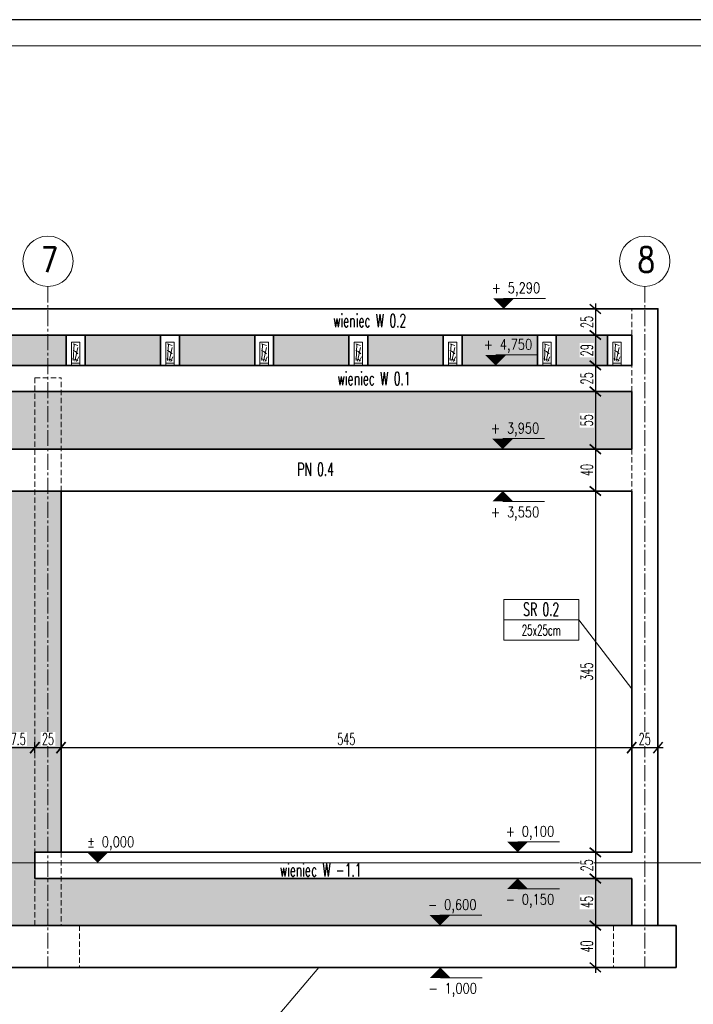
# Model space of a CAD drawing. Header units: centimetres. Extents: x 125945 to 146944, y 20629 to 31773.
# Tile 31 of 80: x 136288 to 136931, y 23303 to 24243. Entities that reach past the tile are written whole.
import ezdxf
from ezdxf.enums import TextEntityAlignment as Align

# ---------------------------------------------------------------- set-up
doc = ezdxf.new("R2010")
doc.units = ezdxf.units.CM
doc.linetypes.add('CENTER2', pattern=[28.575, 19.05, -3.175, 3.175, -3.175])
doc.linetypes.add('HIDDEN', pattern=[9.525, 6.35, -3.175])
for name, color, linetype, lineweight in [('e-cad_cienkie', 88, 'Continuous', 15), ('e-cad_opisy', 7, 'Continuous', 15), ('e-cad_osie', 172, 'CENTER2', 9), ('e-cad_ukryte', 1, 'HIDDEN', 15), ('e-cad_wymiary', 66, 'Continuous', 15), ('e-cad_wypelnienia', 254, 'Continuous', 9), ('K- OPISY', 40, 'Continuous', 15), ('K-DREWNO', 36, 'Continuous', 20), ('K-FUNDAMENTY', 44, 'Continuous', 35), ('K-ŚCIANY KONSTRUKCYJNE', 16, 'Continuous', 35), ('K-ŻELBET', 204, 'Continuous', 35), ('K-ŻELBET NIEWIDOCZNY', 9, 'HIDDEN', 20)]:
    doc.layers.add(name, color=color, linetype=linetype, lineweight=lineweight)
doc.styles.add('e-cad_1', font='simplex.shx', dxfattribs={"width": 0.6})
doc.styles.add('e-cad_2', font='simplex.shx', dxfattribs={"width": 0.8})
doc.styles.add('simpl', font='simplex.shx', dxfattribs={"width": 0.6})
doc.dimstyles.new('e-cad_1_50_[cm]', dxfattribs={"dimscale": 5, "dimtxt": 2.25, "dimasz": 1.75, "dimexe": 1, "dimexo": 0, "dimgap": 0.5, "dimtad": 1, "dimdec": 1, "dimrnd": 0.5, "dimdsep": 46, "dimtxsty": 'simpl', "dimblk": 'OBLIQUE', "dimcen": 0, "dimdle": 1, "dimclrd": 256, "dimclre": 256, "dimclrt": 256, "dimadec": 0, "dimazin": 0, "dimtfac": 1, "dimtdec": 1, "dimtix": 1, "dimtmove": 2, "dimatfit": 3, "dimldrblk": 'OBLIQUE', "dimfxl": 1, "dimfxlon": 1, "dimtfill": 1, "dimarcsym": 0})

# ---------------------------------------------------------------- blocks, each defined once
blk = doc.blocks.new('_Oblique')
at = {"color": 0, "linetype": 'ByBlock', "lineweight": -2}
blk.add_line((0.5, 0.6), (-0.5, -0.6), dxfattribs=at)
blk = doc.blocks.new('*D3969')
at = {"layer": 'Defpoints', "color": 0}
for p in [(136264.82, 23464.16), (136302.32, 23464.16)]:
    blk.add_point(p, dxfattribs=at)
at = {"layer": 'e-cad_wymiary', "lineweight": -2, "ltscale": 2}
for p, q in [((136259.82, 23547.82), (136307.32, 23547.82)), ((136264.82, 23542.82), (136264.82, 23552.82)), ((136302.32, 23542.82), (136302.32, 23552.82))]:
    blk.add_line(p, q, dxfattribs=at)
at = {"layer": 'e-cad_wymiary', "lineweight": -2, "xscale": 8.75, "yscale": 8.75, "zscale": 8.75, "rotation": 180}
blk.add_blockref('_Oblique', (136264.82, 23547.82), dxfattribs=at)
at = {"layer": 'e-cad_wymiary', "lineweight": -2, "xscale": 8.75, "yscale": 8.75, "zscale": 8.75}
blk.add_blockref('_Oblique', (136302.32, 23547.82), dxfattribs=at)
at = {"layer": 'e-cad_wymiary', "ltscale": 2, "insert": (136283.57, 23555.95), "char_height": 11.25, "attachment_point": 5, "style": 'simpl', "bg_fill": 3, "box_fill_scale": 1.1, "bg_fill_color": 256, "bg_fill_true_color": 13158600, "bg_fill_transparency": 0}
blk.add_mtext('37.5', dxfattribs=at)
at = {"layer": 'Defpoints', "color": 0}
blk.add_point((136302.32, 23547.82), dxfattribs=at)
blk = doc.blocks.new('*D3970')
at = {"layer": 'Defpoints', "color": 0}
for p in [(136327.32, 23547.82), (136302.32, 23464.16), (136327.32, 23464.16)]:
    blk.add_point(p, dxfattribs=at)
at = {"layer": 'e-cad_wymiary', "lineweight": -2, "ltscale": 2}
for p, q in [((136297.32, 23547.82), (136332.32, 23547.82)), ((136302.32, 23542.82), (136302.32, 23552.82)), ((136327.32, 23542.82), (136327.32, 23552.82))]:
    blk.add_line(p, q, dxfattribs=at)
at = {"layer": 'e-cad_wymiary', "lineweight": -2, "xscale": 8.75, "yscale": 8.75, "zscale": 8.75, "rotation": 180}
blk.add_blockref('_Oblique', (136302.32, 23547.82), dxfattribs=at)
at = {"layer": 'e-cad_wymiary', "lineweight": -2, "xscale": 8.75, "yscale": 8.75, "zscale": 8.75}
blk.add_blockref('_Oblique', (136327.32, 23547.82), dxfattribs=at)
at = {"layer": 'e-cad_wymiary', "ltscale": 2, "insert": (136314.82, 23555.95), "char_height": 11.25, "attachment_point": 5, "style": 'simpl', "bg_fill": 3, "box_fill_scale": 1.1, "bg_fill_color": 256, "bg_fill_true_color": 13158600, "bg_fill_transparency": 0}
blk.add_mtext('25', dxfattribs=at)
blk = doc.blocks.new('*D3971')
at = {"layer": 'Defpoints', "color": 0}
for p in [(136872.32, 23547.82), (136872.32, 23532.26), (136327.32, 23464.16)]:
    blk.add_point(p, dxfattribs=at)
at = {"layer": 'e-cad_wymiary', "lineweight": -2, "ltscale": 2}
for p, q in [((136322.32, 23547.82), (136877.32, 23547.82)), ((136327.32, 23542.82), (136327.32, 23552.82)), ((136872.32, 23542.82), (136872.32, 23552.82))]:
    blk.add_line(p, q, dxfattribs=at)
at = {"layer": 'e-cad_wymiary', "lineweight": -2, "xscale": 8.75, "yscale": 8.75, "zscale": 8.75, "rotation": 180}
blk.add_blockref('_Oblique', (136327.32, 23547.82), dxfattribs=at)
at = {"layer": 'e-cad_wymiary', "lineweight": -2, "xscale": 8.75, "yscale": 8.75, "zscale": 8.75}
blk.add_blockref('_Oblique', (136872.32, 23547.82), dxfattribs=at)
at = {"layer": 'e-cad_wymiary', "ltscale": 2, "insert": (136599.82, 23555.95), "char_height": 11.25, "attachment_point": 5, "style": 'simpl', "bg_fill": 3, "box_fill_scale": 1.1, "bg_fill_color": 256, "bg_fill_true_color": 13158600, "bg_fill_transparency": 0}
blk.add_mtext('545', dxfattribs=at)
blk = doc.blocks.new('*D3972')
at = {"layer": 'Defpoints', "color": 0}
for p in [(136897.32, 23547.82), (136872.32, 23532.26), (136897.32, 23532.26)]:
    blk.add_point(p, dxfattribs=at)
at = {"layer": 'e-cad_wymiary', "lineweight": -2, "ltscale": 2}
for p, q in [((136867.32, 23547.82), (136902.32, 23547.82)), ((136872.32, 23542.82), (136872.32, 23552.82)), ((136897.32, 23542.82), (136897.32, 23552.82))]:
    blk.add_line(p, q, dxfattribs=at)
at = {"layer": 'e-cad_wymiary', "lineweight": -2, "xscale": 8.75, "yscale": 8.75, "zscale": 8.75, "rotation": 180}
blk.add_blockref('_Oblique', (136872.32, 23547.82), dxfattribs=at)
at = {"layer": 'e-cad_wymiary', "lineweight": -2, "xscale": 8.75, "yscale": 8.75, "zscale": 8.75}
blk.add_blockref('_Oblique', (136897.32, 23547.82), dxfattribs=at)
at = {"layer": 'e-cad_wymiary', "ltscale": 2, "insert": (136884.82, 23555.95), "char_height": 11.25, "attachment_point": 5, "style": 'simpl', "bg_fill": 3, "box_fill_scale": 1.1, "bg_fill_color": 256, "bg_fill_true_color": 13158600, "bg_fill_transparency": 0}
blk.add_mtext('25', dxfattribs=at)
blk = doc.blocks.new('*D3973')
at = {"layer": 'Defpoints', "color": 0}
for p in [(136842.78, 23966.82), (136842.78, 23941.82)]:
    blk.add_point(p, dxfattribs=at)
at = {"layer": 'e-cad_wymiary', "lineweight": -2, "ltscale": 2}
for p, q in [((136837.6, 23971.82), (136837.6, 23936.82)), ((136842.6, 23966.82), (136832.6, 23966.82)), ((136842.6, 23941.82), (136832.6, 23941.82))]:
    blk.add_line(p, q, dxfattribs=at)
at = {"layer": 'e-cad_wymiary', "lineweight": -2, "xscale": 8.75, "yscale": 8.75, "zscale": 8.75}
for p, rotation in [((136837.6, 23966.82), 90), ((136837.6, 23941.82), 270)]:
    blk.add_blockref('_Oblique', p, dxfattribs=dict(at, rotation=rotation))
at = {"layer": 'e-cad_wymiary', "ltscale": 2, "insert": (136829.48, 23954.32), "char_height": 11.25, "attachment_point": 5, "rotation": 90, "style": 'simpl', "bg_fill": 3, "box_fill_scale": 1.1, "bg_fill_color": 256, "bg_fill_true_color": 13158600, "bg_fill_transparency": 0}
blk.add_mtext('25', dxfattribs=at)
at = {"layer": 'Defpoints', "color": 0}
blk.add_point((136837.6, 23941.82), dxfattribs=at)
blk = doc.blocks.new('*D3974')
at = {"layer": 'Defpoints', "color": 0}
for p in [(136842.78, 23941.82), (136837.6, 23912.82), (136849.32, 23912.82)]:
    blk.add_point(p, dxfattribs=at)
at = {"layer": 'e-cad_wymiary', "lineweight": -2, "ltscale": 2}
for p, q in [((136842.6, 23941.82), (136832.6, 23941.82)), ((136837.6, 23946.82), (136837.6, 23907.82)), ((136842.6, 23912.82), (136832.6, 23912.82))]:
    blk.add_line(p, q, dxfattribs=at)
at = {"layer": 'e-cad_wymiary', "lineweight": -2, "xscale": 8.75, "yscale": 8.75, "zscale": 8.75}
for p, rotation in [((136837.6, 23941.82), 90), ((136837.6, 23912.82), 270)]:
    blk.add_blockref('_Oblique', p, dxfattribs=dict(at, rotation=rotation))
at = {"layer": 'e-cad_wymiary', "ltscale": 2, "insert": (136829.48, 23927.32), "char_height": 11.25, "attachment_point": 5, "rotation": 90, "style": 'simpl', "bg_fill": 3, "box_fill_scale": 1.1, "bg_fill_color": 256, "bg_fill_true_color": 13158600, "bg_fill_transparency": 0}
blk.add_mtext('29', dxfattribs=at)
blk = doc.blocks.new('*D3975')
at = {"layer": 'Defpoints', "color": 0}
for p in [(136849.32, 23912.82), (136849.32, 23887.82)]:
    blk.add_point(p, dxfattribs=at)
at = {"layer": 'e-cad_wymiary', "lineweight": -2, "ltscale": 2}
for p, q in [((136842.6, 23912.82), (136832.6, 23912.82)), ((136837.6, 23917.82), (136837.6, 23882.82)), ((136842.6, 23887.82), (136832.6, 23887.82))]:
    blk.add_line(p, q, dxfattribs=at)
at = {"layer": 'e-cad_wymiary', "lineweight": -2, "xscale": 8.75, "yscale": 8.75, "zscale": 8.75}
for p, rotation in [((136837.6, 23912.82), 90), ((136837.6, 23887.82), 270)]:
    blk.add_blockref('_Oblique', p, dxfattribs=dict(at, rotation=rotation))
at = {"layer": 'e-cad_wymiary', "ltscale": 2, "insert": (136829.48, 23900.32), "char_height": 11.25, "attachment_point": 5, "rotation": 90, "style": 'simpl', "bg_fill": 3, "box_fill_scale": 1.1, "bg_fill_color": 256, "bg_fill_true_color": 13158600, "bg_fill_transparency": 0}
blk.add_mtext('25', dxfattribs=at)
at = {"layer": 'Defpoints', "color": 0}
blk.add_point((136837.6, 23887.82), dxfattribs=at)
blk = doc.blocks.new('*D3976')
at = {"layer": 'Defpoints', "color": 0}
for p in [(136849.32, 23887.82), (136837.6, 23832.82), (136849.32, 23832.82)]:
    blk.add_point(p, dxfattribs=at)
at = {"layer": 'e-cad_wymiary', "lineweight": -2, "ltscale": 2}
for p, q in [((136842.6, 23887.82), (136832.6, 23887.82)), ((136837.6, 23892.82), (136837.6, 23827.82)), ((136842.6, 23832.82), (136832.6, 23832.82))]:
    blk.add_line(p, q, dxfattribs=at)
at = {"layer": 'e-cad_wymiary', "lineweight": -2, "xscale": 8.75, "yscale": 8.75, "zscale": 8.75}
for p, rotation in [((136837.6, 23887.82), 90), ((136837.6, 23832.82), 270)]:
    blk.add_blockref('_Oblique', p, dxfattribs=dict(at, rotation=rotation))
at = {"layer": 'e-cad_wymiary', "ltscale": 2, "insert": (136829.48, 23860.32), "char_height": 11.25, "attachment_point": 5, "rotation": 90, "style": 'simpl', "bg_fill": 3, "box_fill_scale": 1.1, "bg_fill_color": 256, "bg_fill_true_color": 13158600, "bg_fill_transparency": 0}
blk.add_mtext('55', dxfattribs=at)
blk = doc.blocks.new('*D3977')
at = {"layer": 'Defpoints', "color": 0}
for p in [(136849.32, 23832.82), (136837.6, 23792.82), (136849.32, 23792.82)]:
    blk.add_point(p, dxfattribs=at)
at = {"layer": 'e-cad_wymiary', "lineweight": -2, "ltscale": 2}
for p, q in [((136837.6, 23837.82), (136837.6, 23787.82)), ((136842.6, 23832.82), (136832.6, 23832.82)), ((136842.6, 23792.82), (136832.6, 23792.82))]:
    blk.add_line(p, q, dxfattribs=at)
at = {"layer": 'e-cad_wymiary', "lineweight": -2, "xscale": 8.75, "yscale": 8.75, "zscale": 8.75}
for p, rotation in [((136837.6, 23832.82), 90), ((136837.6, 23792.82), 270)]:
    blk.add_blockref('_Oblique', p, dxfattribs=dict(at, rotation=rotation))
at = {"layer": 'e-cad_wymiary', "ltscale": 2, "insert": (136829.48, 23812.82), "char_height": 11.25, "attachment_point": 5, "rotation": 90, "style": 'simpl', "bg_fill": 3, "box_fill_scale": 1.1, "bg_fill_color": 256, "bg_fill_true_color": 13158600, "bg_fill_transparency": 0}
blk.add_mtext('40', dxfattribs=at)
blk = doc.blocks.new('*D3978')
at = {"layer": 'Defpoints', "color": 0}
for p in [(136849.32, 23792.82), (136837.6, 23447.82), (136849.32, 23447.82)]:
    blk.add_point(p, dxfattribs=at)
at = {"layer": 'e-cad_wymiary', "lineweight": -2, "ltscale": 2}
for p, q in [((136842.6, 23792.82), (136832.6, 23792.82)), ((136837.6, 23797.82), (136837.6, 23442.82)), ((136842.6, 23447.82), (136832.6, 23447.82))]:
    blk.add_line(p, q, dxfattribs=at)
at = {"layer": 'e-cad_wymiary', "lineweight": -2, "xscale": 8.75, "yscale": 8.75, "zscale": 8.75}
for p, rotation in [((136837.6, 23792.82), 90), ((136837.6, 23447.82), 270)]:
    blk.add_blockref('_Oblique', p, dxfattribs=dict(at, rotation=rotation))
at = {"layer": 'e-cad_wymiary', "ltscale": 2, "insert": (136829.48, 23620.32), "char_height": 11.25, "attachment_point": 5, "rotation": 90, "style": 'simpl', "bg_fill": 3, "box_fill_scale": 1.1, "bg_fill_color": 256, "bg_fill_true_color": 13158600, "bg_fill_transparency": 0}
blk.add_mtext('345', dxfattribs=at)
blk = doc.blocks.new('*D3979')
at = {"layer": 'Defpoints', "color": 0}
for p in [(136849.32, 23447.82), (136849.32, 23422.82)]:
    blk.add_point(p, dxfattribs=at)
at = {"layer": 'e-cad_wymiary', "lineweight": -2, "ltscale": 2}
for p, q in [((136837.6, 23452.82), (136837.6, 23417.82)), ((136842.6, 23447.82), (136832.6, 23447.82)), ((136842.6, 23422.82), (136832.6, 23422.82))]:
    blk.add_line(p, q, dxfattribs=at)
at = {"layer": 'e-cad_wymiary', "lineweight": -2, "xscale": 8.75, "yscale": 8.75, "zscale": 8.75}
for p, rotation in [((136837.6, 23447.82), 90), ((136837.6, 23422.82), 270)]:
    blk.add_blockref('_Oblique', p, dxfattribs=dict(at, rotation=rotation))
at = {"layer": 'e-cad_wymiary', "ltscale": 2, "insert": (136829.48, 23435.32), "char_height": 11.25, "attachment_point": 5, "rotation": 90, "style": 'simpl', "bg_fill": 3, "box_fill_scale": 1.1, "bg_fill_color": 256, "bg_fill_true_color": 13158600, "bg_fill_transparency": 0}
blk.add_mtext('25', dxfattribs=at)
at = {"layer": 'Defpoints', "color": 0}
blk.add_point((136837.6, 23422.82), dxfattribs=at)
blk = doc.blocks.new('*D3980')
at = {"layer": 'Defpoints', "color": 0}
for p in [(136849.32, 23422.82), (136837.6, 23377.82), (136849.32, 23377.82)]:
    blk.add_point(p, dxfattribs=at)
at = {"layer": 'e-cad_wymiary', "lineweight": -2, "ltscale": 2}
for p, q in [((136837.6, 23427.82), (136837.6, 23372.82)), ((136842.6, 23422.82), (136832.6, 23422.82)), ((136842.6, 23377.82), (136832.6, 23377.82))]:
    blk.add_line(p, q, dxfattribs=at)
at = {"layer": 'e-cad_wymiary', "lineweight": -2, "xscale": 8.75, "yscale": 8.75, "zscale": 8.75}
for p, rotation in [((136837.6, 23422.82), 90), ((136837.6, 23377.82), 270)]:
    blk.add_blockref('_Oblique', p, dxfattribs=dict(at, rotation=rotation))
at = {"layer": 'e-cad_wymiary', "ltscale": 2, "insert": (136829.48, 23400.32), "char_height": 11.25, "attachment_point": 5, "rotation": 90, "style": 'simpl', "bg_fill": 3, "box_fill_scale": 1.1, "bg_fill_color": 256, "bg_fill_true_color": 13158600, "bg_fill_transparency": 0}
blk.add_mtext('45', dxfattribs=at)
blk = doc.blocks.new('*D3981')
at = {"layer": 'Defpoints', "color": 0}
for p in [(136849.32, 23377.82), (136837.6, 23337.82), (136837.6, 23337.82)]:
    blk.add_point(p, dxfattribs=at)
at = {"layer": 'e-cad_wymiary', "lineweight": -2, "ltscale": 2}
for p, q in [((136842.6, 23377.82), (136832.6, 23377.82)), ((136837.6, 23382.82), (136837.6, 23332.82)), ((136837.6, 23337.82), (136832.6, 23337.82))]:
    blk.add_line(p, q, dxfattribs=at)
at = {"layer": 'e-cad_wymiary', "lineweight": -2, "xscale": 8.75, "yscale": 8.75, "zscale": 8.75}
for p, rotation in [((136837.6, 23377.82), 90), ((136837.6, 23337.82), 270)]:
    blk.add_blockref('_Oblique', p, dxfattribs=dict(at, rotation=rotation))
at = {"layer": 'e-cad_wymiary', "ltscale": 2, "insert": (136829.48, 23357.82), "char_height": 11.25, "attachment_point": 5, "rotation": 90, "style": 'simpl', "bg_fill": 3, "box_fill_scale": 1.1, "bg_fill_color": 256, "bg_fill_true_color": 13158600, "bg_fill_transparency": 0}
blk.add_mtext('40', dxfattribs=at)
blk = doc.blocks.new('e-cad_kota_2')
blk.add_line((0, 2), (8, 2))
blk.add_lwpolyline([(0, 0, 0, 4, 0), (0, 2, 4, 4, 0)], format="xyseb")
at = {"style": 'e-cad_1', "width": 0.8}
blk.add_attdef('ZNAK', text='', height=2, dxfattribs=at).set_placement((-0.5, 3), align=Align.RIGHT)
blk.add_attdef('RZEDNA', (0.8, 3), '', height=2, dxfattribs=at)
blk = doc.blocks.new('e-cad_kota_2_1')
blk.add_line((0, -2), (8, -2))
blk.add_lwpolyline([(0, 0, 0, 4, 0), (0, -2, 4, 4, 0)], format="xyseb")
at = {"style": 'e-cad_1', "width": 0.8}
blk.add_attdef('ZNAK', text='', height=2, dxfattribs=at).set_placement((-0.5, -5), align=Align.RIGHT)
blk.add_attdef('RZEDNA', (0.8, -5), '', height=2, dxfattribs=at)

msp = doc.modelspace()

# ---------------------------------------------------------------- hatches: boundary and pattern name
at = {"layer": 'e-cad_wypelnienia', "ltscale": 0.8}
h = msp.add_hatch(dxfattribs=at)
h.set_pattern_fill('APPIANRN', color=256, scale=0.15)
h.set_pattern_definition([(0, (133627.318, 23377.82), (0, 23.8125), []), (90, (133627.318, 23377.82), (-18.0975, 23.8125), [23.8125, -23.8125])])
h.paths.add_polyline_path([(133627.32, 23437.82), (134502.32, 23437.82), (134502.32, 23887.82), (133627.32, 23887.82), (133627.32, 23437.82)], is_closed=False)
h.paths.add_polyline_path([(134527.32, 23437.82), (134952.32, 23437.82), (134952.32, 23887.82), (134527.32, 23887.82), (134527.32, 23437.82)], is_closed=False)
h.paths.add_polyline_path([(134977.32, 23437.82), (135014.82, 23437.82), (135014.82, 23792.82), (134989.82, 23792.82), (134989.82, 23832.82), (135402.32, 23832.82), (135402.32, 23887.82), (134977.32, 23887.82), (134977.32, 23437.82)], is_closed=False)
h.paths.add_polyline_path([(133627.32, 23377.82), (133644.82, 23377.82), (134502.32, 23377.82), (134502.32, 23437.82), (133627.32, 23437.82), (133627.32, 23377.82)], is_closed=False)
h.paths.add_polyline_path([(136872.32, 23832.82), (136872.32, 23887.82), (136327.32, 23887.82), (136327.32, 23832.82), (136872.32, 23832.82)], is_closed=False)
h.paths.add_polyline_path([(134977.32, 23437.82), (134977.32, 23377.82), (135402.32, 23377.82), (135402.32, 23437.82), (135364.82, 23437.82), (135364.82, 23427.82), (135014.82, 23427.82), (135014.82, 23437.82), (134977.32, 23437.82)], is_closed=False)
h.paths.add_polyline_path([(134527.32, 23377.82), (134952.32, 23377.82), (134952.32, 23437.82), (134527.32, 23437.82), (134527.32, 23377.82)], is_closed=False)
h.paths.add_polyline_path([(136264.82, 23437.82), (136264.82, 23427.82), (135914.82, 23427.82), (135914.82, 23437.82), (135877.32, 23437.82), (135877.32, 23377.82), (136302.32, 23377.82), (136302.32, 23437.82), (136264.82, 23437.82)], is_closed=False)
h.paths.add_polyline_path([(135427.32, 23437.82), (135427.32, 23377.82), (135852.32, 23377.82), (135852.32, 23437.82), (135814.82, 23437.82), (135814.82, 23427.82), (135464.82, 23427.82), (135464.82, 23437.82), (135427.32, 23437.82)], is_closed=False)
h.paths.add_polyline_path([(136327.32, 23377.82), (136872.32, 23377.82), (136872.32, 23422.82), (136327.32, 23422.82), (136327.32, 23377.82)], is_closed=False)
h.paths.add_polyline_path([(135427.32, 23832.82), (135852.32, 23832.82), (135852.32, 23887.82), (135427.32, 23887.82), (135427.32, 23832.82)], is_closed=False)
h.paths.add_polyline_path([(135877.32, 23832.82), (136302.32, 23832.82), (136302.32, 23887.82), (135877.32, 23887.82), (135877.32, 23832.82)], is_closed=False)
h.paths.add_polyline_path([(135914.82, 23437.82), (135914.82, 23792.82), (135877.32, 23792.82), (135877.32, 23437.82), (135914.82, 23437.82)], is_closed=False)
h.paths.add_polyline_path([(136264.82, 23437.82), (136302.32, 23437.82), (136302.32, 23792.82), (136264.82, 23792.82), (136264.82, 23437.82)], is_closed=False)
h.paths.add_polyline_path([(135814.82, 23437.82), (135852.32, 23437.82), (135852.32, 23792.82), (135814.82, 23792.82), (135814.82, 23437.82)], is_closed=False)
h.paths.add_polyline_path([(135364.82, 23437.82), (135402.32, 23437.82), (135402.32, 23792.82), (135364.82, 23792.82), (135364.82, 23437.82)], is_closed=False)
h.paths.add_polyline_path([(135464.82, 23437.82), (135464.82, 23792.82), (135427.32, 23792.82), (135427.32, 23437.82), (135464.82, 23437.82)], is_closed=False)
h.paths.add_polyline_path([(134952.32, 23437.82), (134977.32, 23437.82), (134977.32, 23887.82), (134952.32, 23887.82), (134952.32, 23437.82)], is_closed=False)
h.paths.add_polyline_path([(134502.32, 23437.82), (134527.32, 23437.82), (134527.32, 23887.82), (134502.32, 23887.82), (134502.32, 23437.82)], is_closed=False)
h.paths.add_polyline_path([(135852.32, 23792.82), (135852.32, 23437.82), (135877.32, 23437.82), (135877.32, 23792.82), (135852.32, 23792.82)], is_closed=False)
h.paths.add_polyline_path([(135402.32, 23792.82), (135402.32, 23437.82), (135427.32, 23437.82), (135427.32, 23792.82), (135402.32, 23792.82)], is_closed=False)
h.paths.add_polyline_path([(136327.32, 23447.82), (136327.32, 23792.82), (136302.32, 23792.82), (136302.32, 23447.82), (136327.32, 23447.82)], is_closed=False)
h.paths.add_polyline_path([(135900.32, 23912.82), (135972.32, 23912.82), (135972.32, 23941.82), (135900.32, 23941.82), (135900.32, 23912.82)], is_closed=False)
h.paths.add_polyline_path([(136530.32, 23912.82), (136602.32, 23912.82), (136602.32, 23941.82), (136530.32, 23941.82), (136530.32, 23912.82)], is_closed=False)
h.paths.add_polyline_path([(136440.32, 23912.82), (136512.32, 23912.82), (136512.32, 23941.82), (136440.32, 23941.82), (136440.32, 23912.82)], is_closed=False)
h.paths.add_polyline_path([(136350.32, 23912.82), (136422.32, 23912.82), (136422.32, 23941.82), (136350.32, 23941.82), (136350.32, 23912.82)], is_closed=False)
h.paths.add_polyline_path([(136260.32, 23912.82), (136332.32, 23912.82), (136332.32, 23941.82), (136260.32, 23941.82), (136260.32, 23912.82)], is_closed=False)
h.paths.add_polyline_path([(136080.32, 23912.82), (136152.32, 23912.82), (136152.32, 23941.82), (136080.32, 23941.82), (136080.32, 23912.82)], is_closed=False)
h.paths.add_polyline_path([(135990.32, 23912.82), (136062.32, 23912.82), (136062.32, 23941.82), (135990.32, 23941.82), (135990.32, 23912.82)], is_closed=False)
h.paths.add_polyline_path([(135810.32, 23912.82), (135882.32, 23912.82), (135882.32, 23941.82), (135810.32, 23941.82), (135810.32, 23912.82)], is_closed=False)
h.paths.add_polyline_path([(135720.32, 23912.82), (135792.32, 23912.82), (135792.32, 23941.82), (135720.32, 23941.82), (135720.32, 23912.82)], is_closed=False)
h.paths.add_polyline_path([(135630.32, 23912.82), (135702.32, 23912.82), (135702.32, 23941.82), (135630.32, 23941.82), (135630.32, 23912.82)], is_closed=False)
h.paths.add_polyline_path([(134730.32, 23912.82), (134802.32, 23912.82), (134802.32, 23941.82), (134730.32, 23941.82), (134730.32, 23912.82)], is_closed=False)
h.paths.add_polyline_path([(135540.32, 23912.82), (135612.32, 23912.82), (135612.32, 23941.82), (135540.32, 23941.82), (135540.32, 23912.82)], is_closed=False)
h.paths.add_polyline_path([(135450.32, 23912.82), (135522.32, 23912.82), (135522.32, 23941.82), (135450.32, 23941.82), (135450.32, 23912.82)], is_closed=False)
h.paths.add_polyline_path([(135360.32, 23912.82), (135432.32, 23912.82), (135432.32, 23941.82), (135360.32, 23941.82), (135360.32, 23912.82)], is_closed=False)
h.paths.add_polyline_path([(135270.32, 23912.82), (135342.32, 23912.82), (135342.32, 23941.82), (135270.32, 23941.82), (135270.32, 23912.82)], is_closed=False)
h.paths.add_polyline_path([(135180.32, 23912.82), (135252.32, 23912.82), (135252.32, 23941.82), (135180.32, 23941.82), (135180.32, 23912.82)], is_closed=False)
h.paths.add_polyline_path([(135090.32, 23912.82), (135162.32, 23912.82), (135162.32, 23941.82), (135090.32, 23941.82), (135090.32, 23912.82)], is_closed=False)
h.paths.add_polyline_path([(134910.32, 23912.82), (134982.32, 23912.82), (134982.32, 23941.82), (134910.32, 23941.82), (134910.32, 23912.82)], is_closed=False)
h.paths.add_polyline_path([(134820.32, 23912.82), (134892.32, 23912.82), (134892.32, 23941.82), (134820.32, 23941.82), (134820.32, 23912.82)], is_closed=False)
h.paths.add_polyline_path([(134640.32, 23912.82), (134712.32, 23912.82), (134712.32, 23941.82), (134640.32, 23941.82), (134640.32, 23912.82)], is_closed=False)
h.paths.add_polyline_path([(134460.32, 23912.82), (134532.32, 23912.82), (134532.32, 23941.82), (134460.32, 23941.82), (134460.32, 23912.82)], is_closed=False)
h.paths.add_polyline_path([(134370.32, 23912.82), (134442.32, 23912.82), (134442.32, 23941.82), (134370.32, 23941.82), (134370.32, 23912.82)], is_closed=False)
h.paths.add_polyline_path([(134280.32, 23912.82), (134352.32, 23912.82), (134352.32, 23941.82), (134280.32, 23941.82), (134280.32, 23912.82)], is_closed=False)
h.paths.add_polyline_path([(134190.32, 23912.82), (134262.32, 23912.82), (134262.32, 23941.82), (134190.32, 23941.82), (134190.32, 23912.82)], is_closed=False)
h.paths.add_polyline_path([(133920.32, 23912.82), (133992.32, 23912.82), (133992.32, 23941.82), (133920.32, 23941.82), (133920.32, 23912.82)], is_closed=False)
h.paths.add_polyline_path([(133830.32, 23912.82), (133902.32, 23912.82), (133902.32, 23941.82), (133830.32, 23941.82), (133830.32, 23912.82)], is_closed=False)
h.paths.add_polyline_path([(133740.32, 23912.82), (133812.32, 23912.82), (133812.32, 23941.82), (133740.32, 23941.82), (133740.32, 23912.82)], is_closed=False)
h.paths.add_polyline_path([(133650.32, 23912.82), (133722.32, 23912.82), (133722.32, 23941.82), (133650.32, 23941.82), (133650.32, 23912.82)], is_closed=False)
h.paths.add_polyline_path([(134010.32, 23912.82), (134082.32, 23912.82), (134082.32, 23941.82), (134010.32, 23941.82), (134010.32, 23912.82)], is_closed=False)
h.paths.add_polyline_path([(134550.32, 23912.82), (134622.32, 23912.82), (134622.32, 23941.82), (134550.32, 23941.82), (134550.32, 23912.82)], is_closed=False)
h.paths.add_polyline_path([(134100.32, 23912.82), (134172.32, 23912.82), (134172.32, 23941.82), (134100.32, 23941.82), (134100.32, 23912.82)], is_closed=False)
h.paths.add_polyline_path([(135000.32, 23912.82), (135072.32, 23912.82), (135072.32, 23941.82), (135000.32, 23941.82), (135000.32, 23912.82)], is_closed=False)
h.paths.add_polyline_path([(136170.32, 23912.82), (136242.32, 23912.82), (136242.32, 23941.82), (136170.32, 23941.82), (136170.32, 23912.82)], is_closed=False)
h.paths.add_polyline_path([(136620.32, 23912.82), (136692.32, 23912.82), (136692.32, 23941.82), (136620.32, 23941.82), (136620.32, 23912.82)], is_closed=False)
h.paths.add_polyline_path([(136710.32, 23912.82), (136782.32, 23912.82), (136782.32, 23941.82), (136710.32, 23941.82), (136710.32, 23912.82)], is_closed=False)
h.paths.add_polyline_path([(135852.32, 23377.82), (135877.32, 23377.82), (135877.32, 23437.82), (135852.32, 23437.82), (135852.32, 23377.82)], is_closed=False)
h.paths.add_polyline_path([(134952.32, 23377.82), (134977.32, 23377.82), (134977.32, 23437.82), (134952.32, 23437.82), (134952.32, 23377.82)], is_closed=False)
h.paths.add_polyline_path([(134502.32, 23377.82), (134527.32, 23377.82), (134527.32, 23437.82), (134502.32, 23437.82), (134502.32, 23377.82)], is_closed=False)
h.paths.add_polyline_path([(135402.32, 23377.82), (135427.32, 23377.82), (135427.32, 23437.82), (135402.32, 23437.82), (135402.32, 23377.82)], is_closed=False)
h.paths.add_polyline_path([(136800.32, 23912.82), (136849.32, 23912.82), (136849.32, 23941.82), (136800.32, 23941.82), (136800.32, 23912.82)], is_closed=False)
h.paths.add_polyline_path([(135852.32, 23832.82), (135877.32, 23832.82), (135877.32, 23887.82), (135852.32, 23887.82), (135852.32, 23832.82)], is_closed=False)
h.paths.add_polyline_path([(136302.32, 23887.82), (136302.32, 23832.82), (136327.32, 23832.82), (136327.32, 23887.82), (136302.32, 23887.82)], is_closed=False)
h.paths.add_polyline_path([(135402.32, 23832.82), (135427.32, 23832.82), (135427.32, 23887.82), (135402.32, 23887.82), (135402.32, 23832.82)], is_closed=False)
h.paths.add_polyline_path([(136302.32, 23377.82), (136327.32, 23377.82), (136327.32, 23422.82), (136302.32, 23422.82), (136302.32, 23377.82)], is_closed=False)

# ---------------------------------------------------------------- linework, layer by layer
at = {"layer": 'e-cad_cienkie', "ltscale": 2}
for p, q in [((136742.53, 23966.82), (136775.03, 23966.82)), ((136734.91, 23912.82), (136767.41, 23912.82)), ((136741.67, 23832.82), (136774.17, 23832.82)), ((136741.67, 23792.82), (136774.17, 23792.82)), ((136755.92, 23447.82), (136788.42, 23447.82)), ((136354.78, 23437.82), (136387.28, 23437.82)), ((136755.92, 23422.82), (136788.42, 23422.82)), ((136681.7, 23377.82), (136714.2, 23377.82)), ((136682.16, 23337.82), (136714.66, 23337.82))]:
    msp.add_line(p, q, dxfattribs=at)
at = {"layer": 'e-cad_opisy'}
for centre in [(136314.82, 24012.25), (136884.82, 24012.25)]:
    msp.add_circle(centre, 24, dxfattribs=at)
at = {"layer": 'e-cad_osie', "ltscale": 0.8}
for p, q in [((136314.82, 23988.25), (136314.82, 23337.82)), ((136884.82, 23988.25), (136884.82, 23337.82))]:
    msp.add_line(p, q, dxfattribs=at)
at = {"layer": 'e-cad_ukryte', "ltscale": 0.8}
for p, q in [((136302.32, 23377.82), (136302.32, 23900.82)), ((136302.32, 23900.82), (136327.32, 23900.82)), ((136327.32, 23792.82), (136327.32, 23900.82)), ((136327.32, 23447.82), (136327.32, 23377.82))]:
    msp.add_line(p, q, dxfattribs=at)
at = {"layer": 'e-cad_wypelnienia', "ltscale": 0.8}
for p, q in [((136338.75, 23933.34), (136343.43, 23931.64)), ((136339.83, 23933.51), (136339.03, 23917.46)), ((136428.75, 23933.34), (136433.43, 23931.64)), ((136429.83, 23933.51), (136429.03, 23917.46)), ((136518.75, 23933.34), (136523.43, 23931.64)), ((136519.83, 23933.51), (136519.03, 23917.46)), ((136608.75, 23933.34), (136613.43, 23931.64)), ((136609.83, 23933.51), (136609.03, 23917.46)), ((136698.75, 23933.34), (136703.43, 23931.64)), ((136699.83, 23933.51), (136699.03, 23917.46)), ((136788.75, 23933.34), (136793.43, 23931.64)), ((136789.83, 23933.51), (136789.03, 23917.46)), ((136855.75, 23933.34), (136860.43, 23931.64)), ((136856.83, 23933.51), (136856.03, 23917.46)), ((136338.78, 23926.87), (136341, 23926.01)), ((136340.53, 23916.93), (136343.46, 23930.02)), ((136341, 23926.01), (136343.48, 23923.89)), ((136428.78, 23926.87), (136431, 23926.01)), ((136430.53, 23916.93), (136433.46, 23930.02)), ((136431, 23926.01), (136433.48, 23923.89)), ((136518.78, 23926.87), (136521, 23926.01)), ((136520.53, 23916.93), (136523.46, 23930.02)), ((136521, 23926.01), (136523.48, 23923.89)), ((136608.78, 23926.87), (136611, 23926.01)), ((136610.53, 23916.93), (136613.46, 23930.02)), ((136611, 23926.01), (136613.48, 23923.89)), ((136698.78, 23926.87), (136701, 23926.01)), ((136700.53, 23916.93), (136703.46, 23930.02)), ((136701, 23926.01), (136703.48, 23923.89)), ((136788.78, 23926.87), (136791, 23926.01)), ((136790.53, 23916.93), (136793.46, 23930.02)), ((136791, 23926.01), (136793.48, 23923.89)), ((136855.78, 23926.87), (136858, 23926.01)), ((136857.53, 23916.93), (136860.46, 23930.02)), ((136858, 23926.01), (136860.48, 23923.89)), ((136338.41, 23919.05), (136341.42, 23918.5)), ((136341.42, 23918.5), (136343.4, 23917.01)), ((136342.12, 23916.4), (136344.18, 23921)), ((136428.41, 23919.05), (136431.42, 23918.5)), ((136431.42, 23918.5), (136433.4, 23917.01)), ((136432.12, 23916.4), (136434.18, 23921)), ((136518.41, 23919.05), (136521.42, 23918.5)), ((136521.42, 23918.5), (136523.4, 23917.01)), ((136522.12, 23916.4), (136524.18, 23921)), ((136608.41, 23919.05), (136611.42, 23918.5)), ((136611.42, 23918.5), (136613.4, 23917.01)), ((136612.12, 23916.4), (136614.18, 23921)), ((136698.41, 23919.05), (136701.42, 23918.5)), ((136701.42, 23918.5), (136703.4, 23917.01)), ((136702.12, 23916.4), (136704.18, 23921)), ((136788.41, 23919.05), (136791.42, 23918.5)), ((136791.42, 23918.5), (136793.4, 23917.01)), ((136792.12, 23916.4), (136794.18, 23921)), ((136855.41, 23919.05), (136858.42, 23918.5)), ((136858.42, 23918.5), (136860.4, 23917.01)), ((136859.12, 23916.4), (136861.18, 23921)), ((133411.45, 23437.82), (136973.63, 23437.82))]:
    msp.add_line(p, q, dxfattribs=at)
at = {"layer": 'K- OPISY', "color": 3, "ltscale": 2}
msp.add_line((136821.71, 23669.68), (136872.32, 23603.98), dxfattribs=at)
at = {"layer": 'K- OPISY', "color": 3}
for points in [[(136821.71, 23689.12), (136750.24, 23689.12), (136750.24, 23669.68), (136821.71, 23669.68)], [(136821.71, 23669.68), (136750.24, 23669.68), (136750.24, 23650.23), (136821.71, 23650.23)]]:
    msp.add_lwpolyline(points, close=True, dxfattribs=at)
at = {"layer": 'K- OPISY', "color": 32}
msp.add_lwpolyline([(136536.41, 23293.95), (136573.51, 23337.82)], dxfattribs=at)
at = {"layer": 'K-DREWNO', "ltscale": 0.8}
for p, q in [((136337.32, 23935.08), (136337.32, 23912.82)), ((136345.32, 23935.08), (136337.32, 23935.08)), ((136345.32, 23935.08), (136345.32, 23912.82)), ((136427.32, 23935.08), (136427.32, 23912.82)), ((136435.32, 23935.08), (136427.32, 23935.08)), ((136435.32, 23935.08), (136435.32, 23912.82)), ((136517.32, 23935.08), (136517.32, 23912.82)), ((136525.32, 23935.08), (136517.32, 23935.08)), ((136525.32, 23935.08), (136525.32, 23912.82)), ((136607.32, 23935.08), (136607.32, 23912.82)), ((136615.32, 23935.08), (136607.32, 23935.08)), ((136615.32, 23935.08), (136615.32, 23912.82)), ((136697.32, 23935.08), (136697.32, 23912.82)), ((136705.32, 23935.08), (136697.32, 23935.08)), ((136705.32, 23935.08), (136705.32, 23912.82)), ((136787.32, 23935.08), (136787.32, 23912.82)), ((136795.32, 23935.08), (136787.32, 23935.08)), ((136795.32, 23935.08), (136795.32, 23912.82)), ((136854.32, 23935.08), (136854.32, 23912.82)), ((136862.32, 23935.08), (136854.32, 23935.08)), ((136862.32, 23935.08), (136862.32, 23912.82)), ((136345.32, 23915.01), (136337.32, 23915.01)), ((136435.32, 23915.01), (136427.32, 23915.01)), ((136525.32, 23915.01), (136517.32, 23915.01)), ((136615.32, 23915.01), (136607.32, 23915.01)), ((136705.32, 23915.01), (136697.32, 23915.01)), ((136795.32, 23915.01), (136787.32, 23915.01)), ((136862.32, 23915.01), (136854.32, 23915.01))]:
    msp.add_line(p, q, dxfattribs=at)
at = {"layer": 'K-FUNDAMENTY', "ltscale": 0.8}
for p, q in [((133644.82, 23377.82), (136914.82, 23377.82)), ((136914.82, 23377.82), (136914.82, 23337.82)), ((133584.82, 23337.82), (136914.82, 23337.82))]:
    msp.add_line(p, q, dxfattribs=at)
at = {"layer": 'K-ŚCIANY KONSTRUKCYJNE', "ltscale": 0.8}
for p, q in [((136332.32, 23912.82), (136332.32, 23941.82)), ((136350.32, 23912.82), (136350.32, 23941.82)), ((136422.32, 23912.82), (136422.32, 23941.82)), ((136440.32, 23912.82), (136440.32, 23941.82)), ((136512.32, 23912.82), (136512.32, 23941.82)), ((136530.32, 23912.82), (136530.32, 23941.82)), ((136602.32, 23912.82), (136602.32, 23941.82)), ((136620.32, 23912.82), (136620.32, 23941.82)), ((136692.32, 23912.82), (136692.32, 23941.82)), ((136710.32, 23912.82), (136710.32, 23941.82)), ((136782.32, 23912.82), (136782.32, 23941.82)), ((136800.32, 23912.82), (136800.32, 23941.82)), ((136849.32, 23912.82), (136849.32, 23941.82)), ((136327.32, 23792.82), (136327.32, 23447.82))]:
    msp.add_line(p, q, dxfattribs=at)
at = {"layer": 'K-ŻELBET', "ltscale": 0.8}
msp.add_line((136897.32, 23377.82), (136897.32, 23832.82), dxfattribs=at)
for points in [[(136897.32, 23941.82), (136897.32, 23966.82), (133602.32, 23966.82), (133602.32, 23941.82)], [(133627.32, 23941.82), (136872.32, 23941.82)], [(136872.32, 23912.82), (136872.32, 23941.82)], [(136897.32, 23941.82), (136897.32, 23832.82)], [(133602.32, 23912.82), (133602.32, 23887.82), (136872.32, 23887.82)], [(136872.32, 23912.82), (133627.32, 23912.82)], [(136897.32, 23887.82), (136897.32, 23912.82)], [(136872.32, 23832.82), (136872.32, 23887.82)], [(136872.32, 23832.82), (134989.82, 23832.82), (134989.82, 23792.82), (136872.32, 23792.82)], [(136872.32, 23447.82), (136872.32, 23792.82)], [(136872.32, 23447.82), (136302.32, 23447.82), (136302.32, 23422.82), (136872.32, 23422.82)], [(136872.32, 23377.82), (136872.32, 23422.82)]]:
    msp.add_lwpolyline(points, dxfattribs=at)
at = {"layer": 'K-ŻELBET NIEWIDOCZNY', "ltscale": 0.8}
for p, q in [((136872.32, 23941.82), (136872.32, 23966.82)), ((136872.32, 23887.82), (136872.32, 23912.82)), ((136872.32, 23832.82), (136872.32, 23792.82)), ((136344.82, 23377.82), (136344.82, 23337.82)), ((136854.82, 23377.82), (136854.82, 23337.82))]:
    msp.add_line(p, q, dxfattribs=at)

# ---------------------------------------------------------------- block references
at = {"layer": 'e-cad_opisy', "ltscale": 2, "xscale": 5, "yscale": 5, "zscale": 5}
for name, p, values in [('e-cad_kota_2', (136750.03, 23966.82), {'RZEDNA': '5,290', 'ZNAK': '+'}), ('e-cad_kota_2', (136742.41, 23912.82), {'RZEDNA': '4,750', 'ZNAK': '+'}), ('e-cad_kota_2', (136749.17, 23832.82), {'RZEDNA': '3,950', 'ZNAK': '+'}), ('e-cad_kota_2_1', (136749.17, 23792.82), {'RZEDNA': '3,550', 'ZNAK': '+'}), ('e-cad_kota_2_1', (136763.42, 23422.82), {'RZEDNA': '0,150', 'ZNAK': '-'}), ('e-cad_kota_2', (136689.2, 23377.82), {'RZEDNA': '0,600', 'ZNAK': '-'}), ('e-cad_kota_2_1', (136689.66, 23337.82), {'RZEDNA': '1,000', 'ZNAK': '-'})]:
    msp.add_blockref(name, p, dxfattribs=at).add_auto_attribs(values)

# ---------------------------------------------------------------- texts
at = {"layer": 'e-cad_opisy', "ltscale": 2, "style": 'e-cad_2', "width": 0.8}
for s, p in [('7', (136308.03, 24001.75)), ('8', (136878.03, 24001.75))]:
    msp.add_text(s, height=24, dxfattribs=at).set_placement(p)
at = {"layer": 'K- OPISY', "color": 2, "style": 'e-cad_1', "width": 0.6}
for s, p in [('wieniec W 0.2', (136587.17, 23949.21)), ('wieniec W 0.1', (136591.36, 23893.98)), ('wieniec W -1.1', (136536.14, 23424.6))]:
    msp.add_text(s, height=12.5, dxfattribs=at).set_placement(p)
at = {"layer": 'K- OPISY', "color": 4, "insert": (136570.48, 23813.51), "char_height": 12.5, "width": 71.4626, "attachment_point": 5, "style": 'e-cad_1'}
msp.add_mtext('PN 0.4', dxfattribs=at)
at = {"layer": 'K- OPISY', "color": 3, "width": 71.4626, "attachment_point": 5, "style": 'e-cad_1'}
for s, insert, char_height in [('SR 0.2', (136785.97, 23679.8), 12.5), ('25x25cm', (136785.97, 23659.98), 10)]:
    msp.add_mtext(s, dxfattribs=dict(at, insert=insert, char_height=char_height))

# ---------------------------------------------------------------- next in the draw order: dimensions: what is measured, and where the dimension line sits
at = {"layer": 'e-cad_wymiary', "ltscale": 2}
dim = msp.add_linear_dim(base=(136837.6, 23941.82), p1=(136842.78, 23966.82), p2=(136842.78, 23941.82), angle=90, dimstyle='e-cad_1_50_[cm]', dxfattribs=at)
dim.commit()
dim.dimension.update_dxf_attribs({"geometry": '*D3973', "text_midpoint": (136829.48, 23954.32)})
dim = msp.add_linear_dim(base=(136302.32, 23547.82), p1=(136264.82, 23464.16), p2=(136302.32, 23464.16), dimstyle='e-cad_1_50_[cm]', dxfattribs=at)
dim.commit()
dim.dimension.update_dxf_attribs({"geometry": '*D3969', "text_midpoint": (136283.57, 23555.95)})

# ---------------------------------------------------------------- next in the draw order: dimensions: what is measured, and where the dimension line sits
dim = msp.add_linear_dim(base=(136837.6, 23912.82), p1=(136842.78, 23941.82), p2=(136849.32, 23912.82), angle=90, dimstyle='e-cad_1_50_[cm]', dxfattribs=at)
dim.commit()
dim.dimension.update_dxf_attribs({"geometry": '*D3974', "text_midpoint": (136829.48, 23927.32)})
dim = msp.add_linear_dim(base=(136327.32, 23547.82), p1=(136302.32, 23464.16), p2=(136327.32, 23464.16), dimstyle='e-cad_1_50_[cm]', dxfattribs=at)
dim.commit()
dim.dimension.update_dxf_attribs({"geometry": '*D3970', "text_midpoint": (136314.82, 23555.95)})

# ---------------------------------------------------------------- next in the draw order: dimensions: what is measured, and where the dimension line sits
dim = msp.add_linear_dim(base=(136837.6, 23887.82), p1=(136849.32, 23912.82), p2=(136849.32, 23887.82), angle=90, dimstyle='e-cad_1_50_[cm]', dxfattribs=at)
dim.commit()
dim.dimension.update_dxf_attribs({"geometry": '*D3975', "text_midpoint": (136829.48, 23900.32)})
dim = msp.add_linear_dim(base=(136872.32, 23547.82), p1=(136327.32, 23464.16), p2=(136872.32, 23532.26), dimstyle='e-cad_1_50_[cm]', dxfattribs=at)
dim.commit()
dim.dimension.update_dxf_attribs({"geometry": '*D3971', "text_midpoint": (136599.82, 23555.95)})

# ---------------------------------------------------------------- next in the draw order: block references
at = {"layer": 'e-cad_opisy', "ltscale": 2, "xscale": 5, "yscale": 5, "zscale": 5}
for p, values in [((136763.42, 23447.82), {'RZEDNA': '0,100', 'ZNAK': '+'}), ((136362.28, 23437.82), {'RZEDNA': '0,000', 'ZNAK': '%%p'})]:
    msp.add_blockref('e-cad_kota_2', p, dxfattribs=at).add_auto_attribs(values)

# ---------------------------------------------------------------- next in the draw order: dimensions: what is measured, and where the dimension line sits
at = {"layer": 'e-cad_wymiary', "ltscale": 2}
dim = msp.add_linear_dim(base=(136837.6, 23832.82), p1=(136849.32, 23887.82), p2=(136849.32, 23832.82), angle=90, dimstyle='e-cad_1_50_[cm]', dxfattribs=at)
dim.commit()
dim.dimension.update_dxf_attribs({"geometry": '*D3976', "text_midpoint": (136829.48, 23860.32)})
dim = msp.add_linear_dim(base=(136897.32, 23547.82), p1=(136872.32, 23532.26), p2=(136897.32, 23532.26), dimstyle='e-cad_1_50_[cm]', dxfattribs=at)
dim.commit()
dim.dimension.update_dxf_attribs({"geometry": '*D3972', "text_midpoint": (136884.82, 23555.95)})

# ---------------------------------------------------------------- next in the draw order: dimensions: what is measured, and where the dimension line sits
dim = msp.add_linear_dim(base=(136837.6, 23792.82), p1=(136849.32, 23832.82), p2=(136849.32, 23792.82), angle=90, dimstyle='e-cad_1_50_[cm]', dxfattribs=at)
dim.commit()
dim.dimension.update_dxf_attribs({"geometry": '*D3977', "text_midpoint": (136829.48, 23812.82)})

# ---------------------------------------------------------------- next in the draw order: dimensions: what is measured, and where the dimension line sits
dim = msp.add_linear_dim(base=(136837.6, 23447.82), p1=(136849.32, 23792.82), p2=(136849.32, 23447.82), angle=90, dimstyle='e-cad_1_50_[cm]', dxfattribs=at)
dim.commit()
dim.dimension.update_dxf_attribs({"geometry": '*D3978', "text_midpoint": (136829.48, 23620.32)})

# ---------------------------------------------------------------- next in the draw order: dimensions: what is measured, and where the dimension line sits
dim = msp.add_linear_dim(base=(136837.6, 23422.82), p1=(136849.32, 23447.82), p2=(136849.32, 23422.82), angle=90, dimstyle='e-cad_1_50_[cm]', dxfattribs=at)
dim.commit()
dim.dimension.update_dxf_attribs({"geometry": '*D3979', "text_midpoint": (136829.48, 23435.32)})

# ---------------------------------------------------------------- next in the draw order: dimensions: what is measured, and where the dimension line sits
dim = msp.add_linear_dim(base=(136837.6, 23377.82), p1=(136849.32, 23422.82), p2=(136849.32, 23377.82), angle=90, dimstyle='e-cad_1_50_[cm]', dxfattribs=at)
dim.commit()
dim.dimension.update_dxf_attribs({"geometry": '*D3980', "text_midpoint": (136829.48, 23400.32)})

# ---------------------------------------------------------------- next in the draw order: dimensions: what is measured, and where the dimension line sits
dim = msp.add_linear_dim(base=(136837.6, 23337.82), p1=(136849.32, 23377.82), p2=(136837.6, 23337.82), angle=90, dimstyle='e-cad_1_50_[cm]', dxfattribs=at)
dim.commit()
dim.dimension.update_dxf_attribs({"geometry": '*D3981', "text_midpoint": (136829.48, 23357.82)})

# ---------------------------------------------------------------- next in the draw order: linework, layer by layer
at = {"layer": 'Defpoints'}
msp.add_lwpolyline([(133206.41, 22757.95), (137606.41, 22757.95), (137606.41, 24242.95), (133206.41, 24242.95)], close=True, dxfattribs=at)
at = {"layer": 'e-cad_cienkie'}
msp.add_lwpolyline([(133356.41, 22782.95), (137581.41, 22782.95), (137581.41, 24217.95), (133356.41, 24217.95)], close=True, dxfattribs=at)

doc.saveas('drawing.dxf')
